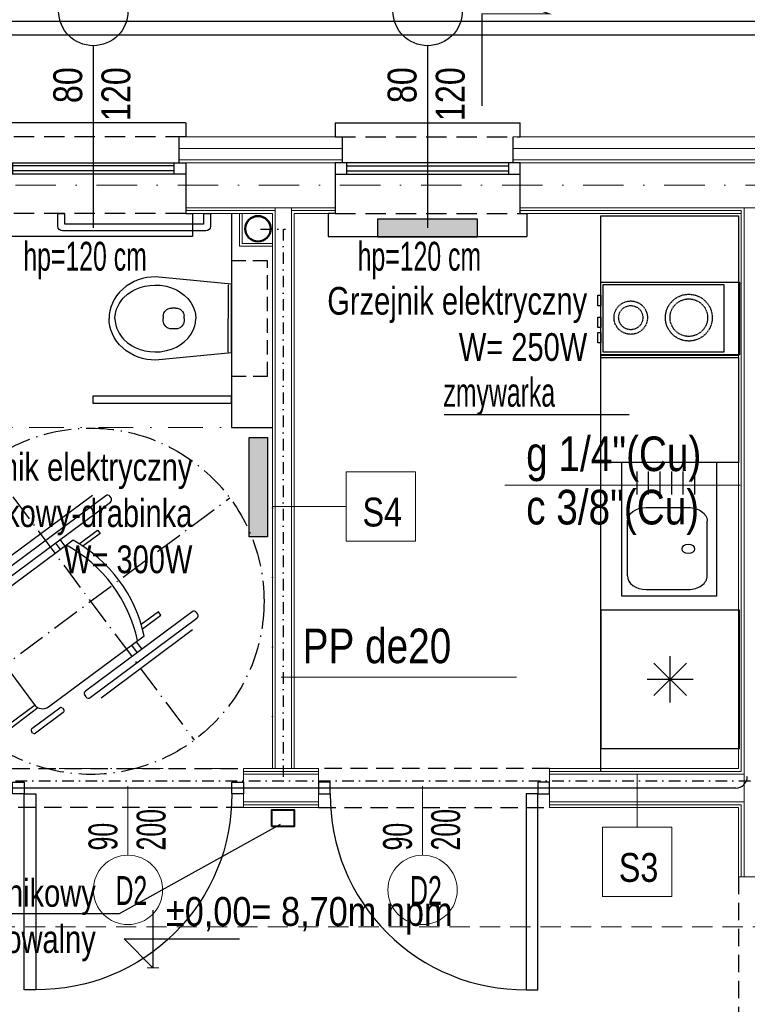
# Model space of a CAD drawing. Header units: inches. Extents: x 67073 to 287261, y -76160 to 48412.
# Tile 68 of 117: x 83904 to 84219, y -41563 to -41136. Entities that reach past the tile are written whole.
import ezdxf
from ezdxf.enums import TextEntityAlignment as Align

# ---------------------------------------------------------------- set-up
doc = ezdxf.new("R2010")
doc.units = ezdxf.units.IN
doc.header["$MEASUREMENT"] = 0
for name, pattern in [('ACAD_ISO10W100', [18.5, 12, -3, 0.5, -3]), ('DASHDOT', [1, 0.5, -0.25, 0, -0.25]), ('DASHED2', [0.375, 0.25, -0.125]), ('HIDDEN', [0.375, 0.25, -0.125])]:
    doc.linetypes.add(name, pattern=pattern)
for name, color, linetype, lineweight in [('## 02 KS PION', 102, 'Continuous', 30), ('## 06 klimatyzator', 30, 'Continuous', 15), ('## 08 CENTRALA REKUP', 204, 'Continuous', 25), ('DVM_PIPE', 102, 'Continuous', 30), ('p-- linia przekroju I-AB', 116, 'Continuous', 40), ('p-- ocieplenie-w.zew', 77, 'Continuous', 0), ('p--dach', 2, 'Continuous', 30), ('p--kuchnia', 250, 'Continuous', 25), ('p--osie konstr', 1, 'DASHDOT', 15), ('p--płyta GK', 2, 'Continuous', 0), ('p--łazienka NP', 250, 'Continuous', 25), ('p--ściana GK', 62, 'Continuous', 0), ('p--ściana szkielet', 3, 'Continuous', 0)]:
    doc.layers.add(name, color=color, linetype=linetype, lineweight=lineweight)
for name, color, linetype in [('## 04 grzejniki opis', 102, 'Continuous'), ('p-- zero bud', 1, 'Continuous'), ('p--drzwi', 251, 'Continuous'), ('p--obrzeże bet.', 252, 'Continuous'), ('p--okna', 251, 'Continuous'), ('p--opis drzwi', 252, 'Continuous'), ('p--opis okna', 181, 'Continuous'), ('p--opisy dodatkowe', 33, 'Continuous'), ('p--podciąg', 61, 'Continuous'), ('p--symbole ścian', 53, 'Continuous')]:
    doc.layers.add(name, color=color, linetype=linetype)
doc.styles.add('1-50', font='arial.ttf', dxfattribs={"width": 0.75, "height": 12.5})
doc.styles.get("Standard").update_dxf_attribs({"font": 'ARIAL.TTF', "width": 0.75})
doc.styles.add('STYL-1', font='Arial Narrow.ttf', dxfattribs={"width": 0.75})
doc.linetypes.add('BATTING', pattern='A,0.0001,-0.1,[134,ltypeshp.shx,S=0.1,R=0,X=-0.1,Y=0],-0.2,[134,ltypeshp.shx,S=0.1,R=180,X=0.1,Y=0],-0.1', length=0.4001)

# ---------------------------------------------------------------- blocks, each defined once
blk = doc.blocks.new('kota wykoń')
for p, q in [((0, 25), (0, 0)), ((0, 0), (-12.5, 12.5)), ((-12.5, 12.5), (37.5, 12.5))]:
    blk.add_line(p, q)
at = {"lineweight": 0}
blk.add_line((-2.5, 0), (2.5, 0), dxfattribs=at)
blk = doc.blocks.new('znak-niepeł.')
at = {"linetype": 'ACAD_ISO10W100'}
for p, q in [((-44.78, 60.17), (44.78, -60.17)), ((-60.11, -44.74), (60.22, 44.82))]:
    blk.add_line(p, q, dxfattribs=at)
for p, q in [((6.52, 45.77), (-39.7, 11.37)), ((0.79, 45.85), (-38.86, 16.34)), ((-37.65, 8.61), (8.58, 43.01)), ((8.84, 44.81), (8.33, 45.5)), ((-4.98, 24.9), (3.02, 30.85)), ((3.02, 30.85), (4.08, 29.42)), ((-7.61, 26.43), (-49, -4.38)), ((-13.28, 26.74), (-11.11, 23.83)), ((4.08, 29.42), (-3.37, 23.87)), ((-15.26, 25.27), (-13.09, 22.35)), ((-39.96, 9.56), (-39.45, 8.87)), ((-49.51, 2.46), (-61.55, -6.5)), ((-60.06, -8.5), (-48.02, 0.46)), ((-47.85, 1.66), (-48.31, 2.28)), ((-61.72, -7.7), (-61.26, -8.32)), ((43.94, -4.5), (-2.29, -38.9)), ((-0.23, -41.66), (45.99, -7.26)), ((29.35, -4.53), (21.9, -10.08)), ((22.42, -11.92), (30.42, -5.96)), ((30.42, -5.96), (29.35, -4.53)), ((46.26, -5.46), (45.74, -4.77)), ((-62.91, -17.73), (-50.66, -8.62)), ((-61.88, -19.11), (-49.64, -10)), ((-49.89, -10.39), (-24.28, -44.8)), ((44.14, -12.41), (4.49, -41.92)), ((-18.26, -45.68), (23.13, -14.88)), ((-73.54, -25.65), (-62.91, -17.73)), ((-62.91, -17.73), (-51.63, -32.88)), ((17.65, -18.95), (20.1, -22.24)), ((19.63, -17.48), (22.08, -20.77)), ((-62.26, -40.8), (-73.54, -25.65)), ((-51.63, -32.88), (-62.26, -40.8)), ((-46.32, -40.01), (-56.96, -47.93)), ((-35.05, -55.17), (-46.32, -40.01)), ((-2.55, -40.71), (-2.04, -41.4)), ((-36.07, -53.79), (-23.83, -44.68)), ((-35.05, -55.17), (-22.8, -46.05)), ((-25.39, -55.09), (-13.35, -46.13)), ((-12.15, -46.31), (-11.68, -46.93)), ((-56.96, -47.93), (-45.68, -63.08)), ((-11.86, -48.13), (-23.9, -57.09)), ((-45.68, -63.08), (-35.05, -55.17)), ((-25.1, -56.91), (-25.56, -56.29))]:
    blk.add_line(p, q)
blk.add_circle((0.05, 0.04), 75, dxfattribs=at)
for centre, radius, start, end in [((7.29, 44.73), 1.29, 36.657, 126.657), ((7.81, 44.04), 1.29, 306.657, 36.657), ((-37.44, -27.86), 61.95, 12.0996, 61.2145), ((-40.29, -29.99), 61.95, 12.0996, 61.2145), ((-38.93, 10.33), 1.29, 126.657, 216.657), ((-38.42, 9.64), 1.29, 216.657, 306.657), ((-49, 1.77), 0.86, 36.657, 126.657), ((-48.54, 1.15), 0.86, 306.657, 36.657), ((44.71, -5.54), 1.29, 36.657, 126.657), ((-61.03, -7.19), 0.86, 126.657, 216.657), ((-60.57, -7.81), 0.86, 216.657, 306.657), ((-46.44, -7.83), 4.3, 126.657, 216.657), ((45.22, -6.23), 1.29, 306.657, 36.657), ((-1.52, -39.94), 1.29, 126.657, 216.657), ((-1, -40.63), 1.29, 216.657, 306.657), ((-20.83, -42.23), 4.3, 216.657, 306.657), ((-12.84, -46.82), 0.86, 36.657, 126.657), ((-12.37, -47.44), 0.86, 306.657, 36.657), ((-24.87, -55.78), 0.86, 126.657, 216.657), ((-24.41, -56.4), 0.86, 216.657, 306.657)]:
    blk.add_arc(centre, radius, start, end)
blk = doc.blocks.new('sedes')
for p, q in [((0, 0.1491), (0.33, 0.18)), ((0.33, 0.18), (0.3664, 0.177)), ((0.3664, 0.177), (0.385, 0.1731)), ((0.385, 0.1731), (0.4036, 0.1674)), ((0, -0.1495), (0, 0.1495)), ((0.015, 0.1462), (0.015, 0)), ((0.2598, 0.1328), (0.2384, 0.1236)), ((0.2815, 0.1393), (0.2598, 0.1328)), ((0.3097, 0.144), (0.2815, 0.1393)), ((0.332, 0.145), (0.3097, 0.144)), ((0.3544, 0.1436), (0.332, 0.145)), ((0.3755, 0.14), (0.3544, 0.1436)), ((0.3961, 0.1343), (0.3755, 0.14)), ((0.4178, 0.1254), (0.3961, 0.1343)), ((0.4036, 0.1674), (0.4218, 0.1599)), ((0.4218, 0.1599), (0.4394, 0.1507)), ((0.4394, 0.1507), (0.456, 0.1397)), ((0.456, 0.1397), (0.4714, 0.1273)), ((0.189, 0.086), (0.1759, 0.0688)), ((0.205, 0.1016), (0.189, 0.086)), ((0.2219, 0.1141), (0.205, 0.1016)), ((0.2384, 0.1236), (0.2219, 0.1141)), ((0.4309, 0.1185), (0.4178, 0.1254)), ((0.4501, 0.1055), (0.4309, 0.1185)), ((0.4682, 0.089), (0.4501, 0.1055)), ((0.4756, 0.0805), (0.4682, 0.089)), ((0.4714, 0.1273), (0.4853, 0.1135)), ((0.4853, 0.1135), (0.4974, 0.0985)), ((0.4974, 0.0985), (0.5076, 0.0827)), ((0.1659, 0.0504), (0.1593, 0.0318)), ((0.1759, 0.0688), (0.1659, 0.0504)), ((0.2408, 0.045), (0.2604, 0.045)), ((0.4871, 0.0639), (0.4756, 0.0805)), ((0.4944, 0.0496), (0.4871, 0.0639)), ((0.4981, 0.0404), (0.4944, 0.0496)), ((0.5076, 0.0827), (0.5159, 0.0663)), ((0.5159, 0.0663), (0.5223, 0.0495)), ((0.5223, 0.0495), (0.5266, 0.0328)), ((0.1564, 0.0184), (0.155, 0)), ((0.1593, 0.0318), (0.1564, 0.0184)), ((0.2058, 0), (0.2058, 0.01)), ((0.2954, 0.01), (0.2954, 0)), ((0.503, 0.0217), (0.4981, 0.0404)), ((0.5049, 0.0034), (0.503, 0.0217)), ((0.505, 0), (0.5049, 0.0034)), ((0.5266, 0.0328), (0.5292, 0.0162)), ((0.5292, 0.0162), (0.53, 0)), ((0.015, -0.1462), (0.015, 0)), ((0.1564, -0.0184), (0.155, 0)), ((0.1593, -0.0318), (0.1564, -0.0184)), ((0.1659, -0.0504), (0.1593, -0.0318)), ((0.2058, 0), (0.2058, -0.01)), ((0.2954, -0.01), (0.2954, 0)), ((0.4981, -0.0404), (0.4944, -0.0496)), ((0.503, -0.0217), (0.4981, -0.0404)), ((0.5049, -0.0034), (0.503, -0.0217)), ((0.505, 0), (0.5049, -0.0034)), ((0.5223, -0.0495), (0.5266, -0.0328)), ((0.5266, -0.0328), (0.5292, -0.0162)), ((0.5292, -0.0162), (0.53, 0)), ((0.1759, -0.0688), (0.1659, -0.0504)), ((0.189, -0.086), (0.1759, -0.0688)), ((0.2408, -0.045), (0.2604, -0.045)), ((0.4756, -0.0805), (0.4682, -0.089)), ((0.4871, -0.0639), (0.4756, -0.0805)), ((0.4944, -0.0496), (0.4871, -0.0639)), ((0.4974, -0.0985), (0.5076, -0.0827)), ((0.5076, -0.0827), (0.5159, -0.0663)), ((0.5159, -0.0663), (0.5223, -0.0495)), ((0.205, -0.1016), (0.189, -0.086)), ((0.2219, -0.1141), (0.205, -0.1016)), ((0.2384, -0.1236), (0.2219, -0.1141)), ((0.2598, -0.1328), (0.2384, -0.1236)), ((0.4178, -0.1254), (0.3961, -0.1343)), ((0.4309, -0.1185), (0.4178, -0.1254)), ((0.4501, -0.1055), (0.4309, -0.1185)), ((0.4682, -0.089), (0.4501, -0.1055)), ((0.456, -0.1397), (0.4714, -0.1273)), ((0.4714, -0.1273), (0.4853, -0.1135)), ((0.4853, -0.1135), (0.4974, -0.0985)), ((0, -0.1491), (0.33, -0.18)), ((0.2815, -0.1393), (0.2598, -0.1328)), ((0.3097, -0.144), (0.2815, -0.1393)), ((0.332, -0.145), (0.3097, -0.144)), ((0.3544, -0.1436), (0.332, -0.145)), ((0.3755, -0.14), (0.3544, -0.1436)), ((0.3961, -0.1343), (0.3755, -0.14)), ((0.385, -0.1731), (0.4036, -0.1674)), ((0.4036, -0.1674), (0.4218, -0.1599)), ((0.4218, -0.1599), (0.4394, -0.1507)), ((0.4394, -0.1507), (0.456, -0.1397)), ((0.33, -0.18), (0.3664, -0.177)), ((0.3664, -0.177), (0.385, -0.1731))]:
    blk.add_line(p, q)
for centre, start, end in [((0.2408, 0.01), 90, 180), ((0.2604, 0.01), 0, 90), ((0.2408, -0.01), 180, 270), ((0.2604, -0.01), 270, 0)]:
    blk.add_arc(centre, 0.035, start, end)
blk = doc.blocks.new('uchwyt wc')
for p, q in [((-7.61, 61), (-7.61, -1)), ((0, 63), (-5.61, 63)), ((0, 60), (-4.61, 60)), ((-4.61, 60), (-4.61, 0)), ((0, 60), (0, 63)), ((-4.61, 0), (0, 0)), ((0, -3), (0, 0)), ((-5.61, -3), (0, -3))]:
    blk.add_line(p, q)
for centre, start, end in [((-5.61, 61), 90, 180), ((-5.61, -1), 180, 270)]:
    blk.add_arc(centre, 2, start, end)
blk = doc.blocks.new('drzwi-90-100')
for p, q in [((10.1, 87.38), (5.05, 87.38)), ((5.05, 87.38), (5.05, 2.53)), ((10.1, 2.53), (10.1, 87.38)), ((5.05, 2.53), (0, 2.53)), ((0, 2.53), (0, -2.53)), ((5.05, -2.53), (5.05, 2.53)), ((5.05, 2.53), (10.1, 2.53)), ((100, 2.53), (94.95, 2.53)), ((94.95, 2.53), (94.95, -2.53)), ((100, -2.53), (100, 2.53)), ((0, -2.53), (5.05, -2.53)), ((94.95, -2.53), (100, -2.53))]:
    blk.add_line(p, q)
blk.add_arc((10.8, 3.23), 84.15, 359.5233, 90.4767)
blk = doc.blocks.new('okno-80-33.15')
at = {"linetype": 'Continuous', "ltscale": 35}
for p, q in [((-3, 10), (83, 10)), ((0, -39.15), (80, -39.15))]:
    blk.add_line(p, q, dxfattribs=at)
for p, q in [((-3, 0), (-3, 10)), ((83, 0), (83, 10)), ((0, 0), (-3, 0)), ((0, -21.95), (0, 0)), ((80, 0), (80, -21.95)), ((80, 0), (83, 0)), ((0, -21.95), (0, -16.95)), ((0, -16.95), (5, -16.95)), ((5, -16.95), (75, -16.95)), ((5, -16.95), (5, -21.95)), ((75, -21.95), (75, -16.95)), ((75, -16.95), (80, -16.95)), ((80, -16.95), (80, -21.95)), ((5, -18.45), (75, -18.45)), ((5, -20.61), (75, -20.61)), ((5, -21.95), (0, -21.95)), ((3, -33.15), (3, -21.95)), ((75, -21.95), (5, -21.95)), ((80, -21.95), (75, -21.95)), ((77, -21.95), (77, -33.15)), ((0, -39.15), (0, -33.15)), ((80, -33.15), (80, -39.15))]:
    blk.add_line(p, q)
at = {"linetype": 'HIDDEN', "ltscale": 35}
for p, q in [((0, 0), (80, 0)), ((0, -33.15), (80, -33.15))]:
    blk.add_line(p, q, dxfattribs=at)
blk = doc.blocks.new('FRIDGE_65_86')
at = {"color": 0, "linetype": 'Continuous'}
for p, q in [((0.6, 0.6), (0, 0.6)), ((0, 0.6), (0, 0)), ((0.6, 0), (0.6, 0.6)), ((0.3, 0.2), (0.3, 0.4)), ((0.229289, 0.229289), (0.370711, 0.370711)), ((0.229289, 0.370711), (0.370711, 0.229289)), ((0.2, 0.3), (0.4, 0.3)), ((0, 0), (0.6, 0))]:
    blk.add_line(p, q, dxfattribs=at)
blk = doc.blocks.new('kuchenka_16')
for points in [[(0, 0), (31.55, 0), (31.55, -60), (0, -60)], [(1, -6.74), (30.35, -6.74), (30.35, -59), (1, -59)], [(5.7, -60), (10.19, -60), (10.19, -61.31), (5.7, -61.31)], [(15.11, -60), (19.61, -60), (19.61, -61.31), (15.11, -61.31)], [(21.75, -60), (26.24, -60), (26.24, -61.31), (21.75, -61.31)]]:
    blk.add_lwpolyline(points, close=True)
at = {"linetype": 'DASHED2'}
for centre, radius in [((15.38, -21.95), 10.13), ((15.38, -21.95), 8.13), ((15.38, -47.09), 7.23), ((15.38, -47.09), 5.23)]:
    blk.add_circle(centre, radius, dxfattribs=at)
blk = doc.blocks.new('zlew-58x41')
at = {"color": 0, "linetype": 'Continuous'}
for p, q in [((49.13, -4), (25.53, -4)), ((19.53, -30.36), (19.53, -12.16)), ((55.13, -30.36), (55.13, -12.16)), ((49.13, -38.52), (25.53, -38.52))]:
    blk.add_line(p, q, dxfattribs=at)
at = {"ltscale": 8}
for p, q in [((13.98, -9.33), (3.98, -9.33)), ((13.98, -14.33), (3.98, -14.33)), ((13.98, -19.33), (3.98, -19.33)), ((13.98, -24.33), (3.98, -24.33)), ((13.98, -29.33), (3.98, -29.33)), ((13.98, -34.33), (3.98, -34.33))]:
    blk.add_line(p, q, dxfattribs=at)
blk.add_lwpolyline([(58, -41), (0, -41), (0, 0), (58, 0)], close=True, dxfattribs=at)
at = {"color": 0, "linetype": 'Continuous', "extrusion": (0, 0, -1)}
for centre, start_param, end_param in [((25.53, -12.16), 1.570796, 3.141593), ((25.53, -30.36), 0, 1.570796)]:
    blk.add_ellipse(centre, major_axis=(0, -8.16), ratio=0.735294, start_param=start_param, end_param=end_param, dxfattribs=at)
at = {"color": 0, "linetype": 'Continuous'}
for centre, start_param, end_param in [((49.13, -12.16), 1.570796, 3.141593), ((49.13, -30.36), 0, 1.570796)]:
    blk.add_ellipse(centre, major_axis=(0, -8.16), ratio=0.735294, start_param=start_param, end_param=end_param, dxfattribs=at)
blk.add_ellipse((37.51, -12.16), major_axis=(0, -2.72), ratio=0.735294, dxfattribs=at)

msp = doc.modelspace()

# ---------------------------------------------------------------- linework, layer by layer
at = {"layer": '## 02 KS PION', "color": 3, "lineweight": 50}
msp.add_circle((84007.504, -41226.73), 5.5, dxfattribs=at)
at = {"layer": '## 04 grzejniki opis'}
for p, q in [((83947.588, -41523.376), (84017.309, -41484.601)), ((83806.181, -41523.376), (83947.588, -41523.376))]:
    msp.add_line(p, q, dxfattribs=at)
for points in [[(84102.451, -41222.39), (84102.451, -41230.39), (84059.327, -41230.39), (84059.327, -41222.39)], [(84003.688, -41317.117), (84011.688, -41317.117), (84011.688, -41360.241), (84003.688, -41360.241)]]:
    msp.add_lwpolyline(points, close=True, dxfattribs=at)
at = {"layer": '## 04 grzejniki opis', "color": 116, "linetype": 'Continuous', "true_color": 0x136734, "extrusion": (0, 0, -1)}
for points in [[(-84059.327, -41222.39), (-84102.451, -41230.39), (-84102.451, -41222.39)], [(-84102.451, -41230.39), (-84059.327, -41222.39), (-84059.424, -41230.39)], [(-84003.688, -41360.241), (-84011.688, -41317.117), (-84003.688, -41317.117)], [(-84011.688, -41317.117), (-84003.688, -41360.241), (-84011.688, -41360.144)]]:
    msp.add_solid(points, dxfattribs=at)
at = {"layer": '## 06 klimatyzator'}
for p, q in [((84216.19, -41337.744), (84114.284, -41337.744)), ((84119.455, -41420.966), (84017.549, -41420.966))]:
    msp.add_line(p, q, dxfattribs=at)
at = {"layer": '## 08 CENTRALA REKUP', "color": 5, "linetype": 'DASHDOT', "lineweight": 25, "ltscale": 10}
for p, q in [((84008.6, -41226.901), (84019.474, -41226.901)), ((84018.379, -41226.901), (84018.379, -41465.907))]:
    msp.add_line(p, q, dxfattribs=at)
at = {"layer": '## 08 CENTRALA REKUP', "linetype": 'Continuous', "lineweight": 18}
msp.add_line((83999.485, -41234.323), (84013.735, -41234.323), dxfattribs=at)
msp.add_lwpolyline([(83999.485, -41220.073), (83999.485, -41234.323)], dxfattribs=at)
msp.add_lwpolyline([(84000.735, -41233.073), (84013.735, -41233.073), (84013.735, -41220.073), (84000.735, -41220.073)], close=True, dxfattribs=at)
at = {"layer": '## 08 CENTRALA REKUP', "color": 5, "linetype": 'DASHDOT', "lineweight": 25, "ltscale": 10}
msp.add_lwpolyline([(83777.013, -41514.159), (83777.013, -41508.07), (83791.494, -41508.07), (83791.494, -41465.907), (84227.553, -41465.907), (84227.553, -41525.901), (84233.435, -41525.901)], dxfattribs=at)
at = {"layer": '## 08 CENTRALA REKUP', "color": 1, "linetype": 'Continuous', "lineweight": 40}
msp.add_lwpolyline([(84013.301, -41485.597), (84023.301, -41485.597), (84023.301, -41478.597), (84013.301, -41478.597)], close=True, dxfattribs=at)
at = {"layer": '## 08 CENTRALA REKUP', "linetype": 'Continuous', "lineweight": 18}
msp.add_circle((84007.504, -41226.73), 5.5, dxfattribs=at)
at = {"color": 0, "linetype": 'Continuous', "ltscale": 12}
msp.add_line((84088.135, -41307.27), (84168.205, -41307.27), dxfattribs=at)
at = {"layer": 'DVM_PIPE'}
msp.add_line((84214.294, -41469.029), (83799.29, -41469.029), dxfattribs=at)
msp.add_arc((84214.294, -41464.029), 5, 270, 0, dxfattribs=at)
at = {"layer": 'p-- linia przekroju I-AB', "color": 0, "const_width": 0.5}
msp.add_lwpolyline([(84104.472, -41173.635), (84104.472, -41133.625), (84133.499, -41133.625), (84104.472, -41123.214)], dxfattribs=at)
at = {"layer": 'p-- ocieplenie-w.zew', "color": 0, "linetype": 'BATTING', "ltscale": 2}
for p, q in [((83973.235, -41191.923), (84043.935, -41191.923)), ((84117.935, -41191.923), (84605.585, -41191.923))]:
    msp.add_line(p, q, dxfattribs=at)
at = {"layer": 'p--dach', "color": 0, "linetype": 'HIDDEN', "lineweight": 20, "ltscale": 35}
msp.add_line((83368.585, -41529.123), (84648.585, -41529.123), dxfattribs=at)
at = {"layer": 'p--kuchnia', "color": 0, "linetype": 'Continuous', "ltscale": 35}
msp.add_line((84155.935, -41461.921), (84155.935, -41226.921), dxfattribs=at)
at = {"layer": 'p--kuchnia', "linetype": 'Continuous', "ltscale": 35}
msp.add_line((84155.935, -41461.921), (84155.935, -41226.921), dxfattribs=at)
for points in [[(84215.435, -41281.621), (84155.935, -41281.621), (84155.935, -41221.121), (84215.435, -41221.121)], [(84215.435, -41327.969), (84155.935, -41327.969), (84155.935, -41282.469), (84215.435, -41282.469)]]:
    msp.add_lwpolyline(points, close=True, dxfattribs=at)
at = {"layer": 'p--obrzeże bet.', "color": 0, "linetype": 'Continuous', "ltscale": 35}
for points in [[(84205.185, -41921.323), (84658.585, -41921.323), (84658.585, -41136.923), (83358.585, -41136.923), (83358.585, -41927.323), (83811.985, -41927.323)], [(84199.185, -41915.323), (84652.585, -41915.323), (84652.585, -41142.923), (83364.585, -41142.923), (83364.585, -41921.323), (83817.985, -41921.323)]]:
    msp.add_lwpolyline(points, dxfattribs=at)
at = {"layer": 'p--opis drzwi', "color": 0, "lineweight": 0}
for p, q in [((83951.235, -41498.135), (83951.235, -41468.135)), ((84078.735, -41498.135), (84078.735, -41468.135))]:
    msp.add_line(p, q, dxfattribs=at)
for centre in [(83951.235, -41513.135), (84078.735, -41513.135)]:
    msp.add_circle(centre, 15, dxfattribs=at)
at = {"layer": 'p--opis okna', "color": 0}
for p, q in [((83936.235, -41147.443), (83936.235, -41226.404)), ((84080.935, -41147.443), (84080.935, -41226.404))]:
    msp.add_line(p, q, dxfattribs=at)
for centre in [(83936.235, -41132.443), (84080.935, -41132.443)]:
    msp.add_circle(centre, 15, dxfattribs=at)
at = {"layer": 'p--osie konstr', "color": 0, "linetype": 'DASHDOT', "ltscale": 35}
msp.add_line((83376.071, -41207.868), (84626.385, -41207.868), dxfattribs=at)
at = {"layer": 'p--podciąg', "color": 0, "linetype": 'HIDDEN', "ltscale": 30}
for p, q in [((83901.235, -41460.573), (84001.235, -41460.573)), ((84133.735, -41460.573), (84033.735, -41460.573)), ((84001.235, -41477.473), (83901.235, -41477.473)), ((84033.735, -41477.473), (84133.735, -41477.473)), ((84215.435, -41507.473), (84215.435, -41607.473))]:
    msp.add_line(p, q, dxfattribs=at)
at = {"layer": 'p--płyta GK', "color": 0, "ltscale": 35}
for p, q in [((83976.235, -41218.823), (84014.985, -41218.823)), ((83976.235, -41220.073), (84013.735, -41220.073)), ((84021.985, -41218.823), (84040.935, -41218.823)), ((84023.235, -41220.073), (84040.935, -41220.073)), ((84120.935, -41218.823), (84216.685, -41218.823)), ((84120.935, -41220.073), (84216.685, -41220.073)), ((84216.685, -41461.823), (84216.685, -41218.823)), ((84215.435, -41460.573), (84215.435, -41225.573)), ((84001.235, -41460.573), (84033.735, -41460.573)), ((84133.735, -41460.573), (84215.435, -41460.573)), ((84001.235, -41461.823), (84033.735, -41461.823)), ((84133.735, -41461.823), (84216.685, -41461.823)), ((84001.235, -41476.223), (84033.735, -41476.223)), ((84001.235, -41477.473), (84033.735, -41477.473)), ((84133.735, -41476.223), (84216.685, -41476.223)), ((84133.735, -41477.473), (84215.435, -41477.473)), ((84215.435, -41507.473), (84215.435, -41477.473)), ((84216.685, -41507.473), (84216.685, -41476.223))]:
    msp.add_line(p, q, dxfattribs=at)
at = {"layer": 'p--symbole ścian', "color": 0, "lineweight": 9}
for p, q in [((84045.676, -41347.049), (84013.735, -41347.049)), ((84171.615, -41485.985), (84171.615, -41463.023))]:
    msp.add_line(p, q, dxfattribs=at)
for points in [[(84045.676, -41362.049), (84075.676, -41362.049), (84075.676, -41332.049), (84045.676, -41332.049)], [(84156.615, -41515.985), (84186.615, -41515.985), (84186.615, -41485.985), (84156.615, -41485.985)]]:
    msp.add_lwpolyline(points, close=True, dxfattribs=at)
at = {"layer": 'p--łazienka NP', "color": 0}
for p, q in [((83996.085, -41220.073), (83996.085, -41312.773)), ((83996.085, -41312.773), (84013.735, -41312.773))]:
    msp.add_line(p, q, dxfattribs=at)
at = {"layer": 'p--łazienka NP', "color": 0, "linetype": 'HIDDEN', "ltscale": 25}
msp.add_lwpolyline([(83996.085, -41240.613), (83996.085, -41290.613), (84011.585, -41290.613), (84011.585, -41240.613)], close=True, dxfattribs=at)
at = {"layer": 'p--łazienka NP', "color": 0}
msp.add_lwpolyline([(83936.085, -41299.229), (83936.085, -41302.229), (83996.085, -41302.269), (83996.085, -41299.269)], close=True, dxfattribs=at)
at = {"layer": 'p--łazienka NP', "color": 0, "linetype": 'DASHDOT', "lineweight": 5, "ltscale": 30}
msp.add_lwpolyline([(83861.235, -41460.573), (84013.735, -41460.573), (84013.735, -41312.773), (83861.235, -41312.773)], close=True, dxfattribs=at)
at = {"layer": 'p--ściana GK', "color": 0, "ltscale": 35}
for p, q in [((84014.985, -41460.573), (84014.985, -41217.623)), ((84021.985, -41460.573), (84021.985, -41217.623)), ((84013.735, -41460.573), (84013.735, -41220.073)), ((84023.235, -41460.573), (84023.235, -41220.073))]:
    msp.add_line(p, q, dxfattribs=at)
at = {"layer": 'p--ściana szkielet', "color": 0, "ltscale": 2}
for p, q in [((83973.235, -41186.923), (84043.935, -41186.923)), ((84117.935, -41186.923), (84608.585, -41186.923)), ((83419.785, -41198.123), (84040.935, -41198.123)), ((83973.235, -41196.923), (84043.935, -41196.923)), ((84117.935, -41196.923), (84598.585, -41196.923)), ((84120.935, -41198.123), (84597.385, -41198.123)), ((83976.235, -41217.623), (84040.935, -41217.623)), ((84120.935, -41217.623), (84597.385, -41217.623)), ((84217.885, -41507.473), (84217.885, -41217.623)), ((84001.235, -41460.573), (84001.235, -41477.473)), ((84033.735, -41460.573), (84033.735, -41477.473)), ((84133.735, -41460.573), (84133.735, -41477.473)), ((84001.235, -41463.023), (84033.735, -41463.023)), ((84133.735, -41463.023), (84217.885, -41463.023)), ((84001.235, -41475.023), (84033.735, -41475.023)), ((84133.735, -41475.023), (84217.885, -41475.023)), ((84215.435, -41507.473), (84232.335, -41507.473))]:
    msp.add_line(p, q, dxfattribs=at)
at = {"layer": 'p--ściana szkielet', "color": 0, "ltscale": 35}
for points in [[(83976.235, -41220.073), (83976.235, -41198.122), (83973.235, -41198.122), (83973.235, -41186.923)], [(84040.935, -41220.073), (84040.935, -41198.122), (84043.935, -41198.122), (84043.935, -41186.923)], [(84120.935, -41220.073), (84120.935, -41198.122), (84117.935, -41198.122), (84117.935, -41186.923)]]:
    msp.add_lwpolyline(points, dxfattribs=at)

# ---------------------------------------------------------------- block references
at = {"layer": 'p-- zero bud', "color": 0, "zscale": 1.2}
msp.add_blockref('kota wykoń', (83962.066, -41546.879), dxfattribs=at)
at = {"layer": 'p--drzwi', "color": 0, "xscale": -1, "rotation": 180}
msp.add_blockref('drzwi-90-100', (83901.235, -41469.023), dxfattribs=at)
at = {"layer": 'p--drzwi', "color": 0, "rotation": 180}
msp.add_blockref('drzwi-90-100', (84133.735, -41469.023), dxfattribs=at)
at = {"layer": 'p--kuchnia', "linetype": 'Continuous', "ltscale": 35, "rotation": 270}
for name, p in [('kuchenka_16', (84215.935, -41249.869)), ('zlew-58x41', (84205.935, -41327.921))]:
    msp.add_blockref(name, p, dxfattribs=at)
at = {"layer": 'p--kuchnia', "linetype": 'Continuous', "ltscale": 35, "xscale": 100, "yscale": 100, "zscale": 100, "rotation": 360}
msp.add_blockref('FRIDGE_65_86', (84155.935, -41451.921), dxfattribs=at)
at = {"layer": 'p--okna', "color": 0, "linetype": 'Continuous', "rotation": 180}
msp.add_blockref('okno-80-33.15', (83976.235, -41220.073), dxfattribs=at)
at = {"layer": 'p--okna', "color": 0, "linetype": 'Continuous', "xscale": -1, "rotation": 180}
msp.add_blockref('okno-80-33.15', (84040.935, -41220.073), dxfattribs=at)
at = {"layer": 'p--łazienka NP', "color": 0, "xscale": -1, "rotation": 270}
msp.add_blockref('uchwyt wc', (83923.908, -41220.073), dxfattribs=at)
at = {"layer": 'p--łazienka NP', "color": 0, "xscale": -100, "yscale": 100, "zscale": 100, "rotation": 359.9999999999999}
msp.add_blockref('sedes', (83996.085, -41265.613), dxfattribs=at)
at = {"layer": 'p--łazienka NP', "color": 0}
msp.add_blockref('znak-niepeł.', (83935.09, -41388.14), dxfattribs=at)

# ---------------------------------------------------------------- texts
at = {"layer": '## 04 grzejniki opis', "char_height": 12, "attachment_point": 3}
for s, insert in [('Grzejnik elektryczny\\PW= 250W', (84149.993, -41251.963)), ('Grzejnik elektryczny\\Płazienkowy-drabinka\\PW= 300W', (83979.11, -41323.933)), ('termostat dwuczujnikowy \\Pprogramowalny', (83937.3, -41508.451))]:
    msp.add_mtext(s, dxfattribs=dict(at, insert=insert))
at = {"layer": '## 06 klimatyzator', "width": 0.8}
for s, p in [('g 1/4"(Cu)', (84123.592, -41331.718, 363.044)), ('c 3/8"(Cu)', (84123.592, -41354.83, 363.044)), ('PP de20', (84026.857, -41414.94, 363.044))]:
    msp.add_text(s, height=15, dxfattribs=at).set_placement(p)
at = {"layer": 'p-- zero bud', "color": 0, "insert": (83967.663, -41516.23), "char_height": 12.5, "width": 531.91597, "attachment_point": 1, "style": '1-50'}
msp.add_mtext('\\W0.85;±0,00= 8,70m npm', dxfattribs=at)
at = {"layer": 'p--opis drzwi', "color": 0, "lineweight": 0, "char_height": 12.5, "width": 17.2395, "attachment_point": 7, "rotation": 90, "style": 'STYL-1'}
for insert in [(83967.663, -41496.033), (84095.163, -41496.033)]:
    msp.add_mtext('90\\P200', dxfattribs=dict(at, insert=insert))
at = {"layer": 'p--opis drzwi', "color": 0, "lineweight": 0, "char_height": 12.5, "width": 98.6805, "attachment_point": 9, "style": 'STYL-1'}
for insert in [(83959.57, -41519.656), (84087.07, -41519.656)]:
    msp.add_mtext('D2', dxfattribs=dict(at, insert=insert))
at = {"layer": 'p--opis okna', "color": 0, "char_height": 12.5, "width": 45.287, "attachment_point": 3, "rotation": 90, "style": '1-50'}
for insert in [(83918.93, -41156.777), (84063.63, -41156.777)]:
    msp.add_mtext('{\\W0.8;80\\P120}', dxfattribs=dict(at, insert=insert))
at = {"layer": 'p--opis okna', "color": 0, "char_height": 12.5, "width": 128.63421, "attachment_point": 1, "style": 'STYL-1'}
for insert in [(83905.961, -41232.397), (84050.661, -41232.397)]:
    msp.add_mtext('hp=120 cm', dxfattribs=dict(at, insert=insert))
at = {"layer": 'p--opisy dodatkowe', "color": 0, "insert": (84087.786, -41291.325), "char_height": 12.5, "width": 264.75964, "attachment_point": 1, "style": 'STYL-1'}
msp.add_mtext('zmywarka', dxfattribs=at)
at = {"layer": 'p--symbole ścian', "color": 0, "lineweight": 9, "width": 0.8}
for s, p in [('S4', (84061.307, -41343.216)), ('S3', (84172.246, -41497.153))]:
    msp.add_text(s, height=12.5, dxfattribs=at).set_placement(p, align=Align.TOP_CENTER)

doc.saveas('drawing.dxf')
